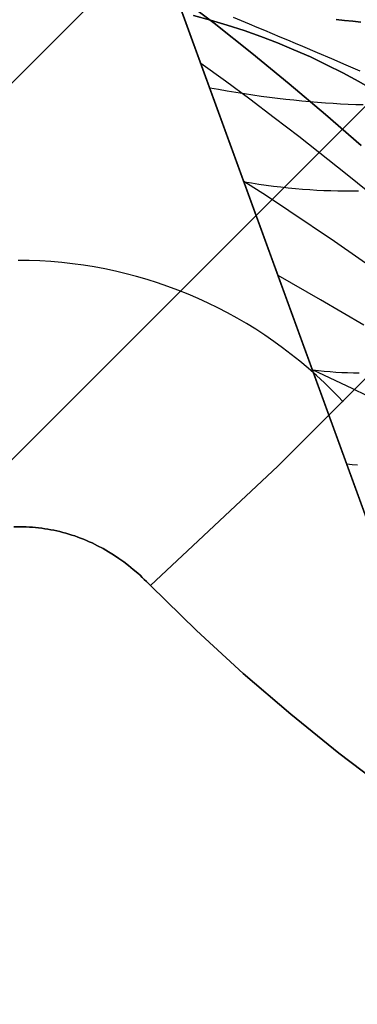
# Model space of a CAD drawing. Header units: millimetres. Extents: x -1030 to 192, y -442 to 180.
# Tile 110 of 256: x -1006.501 to -1005.55, y 166.151 to 168.923. Entities that reach past the tile are written whole.
import ezdxf

# ---------------------------------------------------------------- set-up
doc = ezdxf.new("R2010")
doc.units = ezdxf.units.MM
doc.header["$MEASUREMENT"] = 0
doc.layers.add('OVIDIO 120x60x72h', color=7, linetype='Continuous')

msp = doc.modelspace()

# ---------------------------------------------------------------- linework, layer by layer
at = {"layer": 'OVIDIO 120x60x72h', "extrusion": (-0.000231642, 0.999884, 0.015217)}
for points in [[(1007.8802, 752.9246), (996.9175, 32.8412)], [(996.9175, 32.8412), (1007.8802, 752.9246)], [(995.8571, 32.8573), (1006.8198, 752.9407)], [(1006.8198, 752.9407), (995.8571, 32.8573)]]:
    msp.add_lwpolyline(points, dxfattribs=at)
at = {"layer": 'OVIDIO 120x60x72h'}
for points in [[(-996.4287, 178.8393), (-1028.955, 146.313)], [(-1028.4247, 145.7827), (-995.8984, 178.3089)], [(-995.8984, 178.3089), (-1028.4247, 145.7827)], [(-1001.3785, 172.8289), (-1022.9446, 151.2627)], [(-1005.2906, 166.8774), (-1006.0616, 168.9957)], [(-1006.0616, 168.9957), (-1005.2906, 166.8774)]]:
    msp.add_lwpolyline(points, dxfattribs=at)
at = {"layer": 'OVIDIO 120x60x72h', "extrusion": (0.999884, -0.000231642, 0.015217)}
msp.add_lwpolyline([(178.2251, 50.7005), (167.2622, 770.7976)], dxfattribs=at)
at = {"layer": 'OVIDIO 120x60x72h', "extrusion": (0.999884, -0.000231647, 0.015199)}
for points in [[(167.0966, 770.7777), (178.0729, 50.6707)], [(178.0729, 50.6707), (167.0966, 770.7777)]]:
    msp.add_lwpolyline(points, dxfattribs=at)
at = {"layer": 'OVIDIO 120x60x72h', "extrusion": (1.52157e-08, 0, 1)}
for points in [[(-1006.0615, 168.9954), (-1006.179, 168.9941), (-1006.2507, 168.9912), (-1006.3226, 168.9865), (-1006.3946, 168.98), (-1006.4667, 168.9718), (-1006.5389, 168.9618), (-1006.6109, 168.95), (-1006.6829, 168.9364), (-1006.7547, 168.921), (-1006.8262, 168.9039), (-1006.8974, 168.8849), (-1006.9683, 168.8642), (-1007.0387, 168.8417), (-1007.1085, 168.8175), (-1007.1778, 168.7915), (-1007.2465, 168.7638), (-1007.3145, 168.7345), (-1007.3817, 168.7034), (-1007.448, 168.6708), (-1007.5135, 168.6365), (-1007.578, 168.6007), (-1007.6416, 168.5634), (-1007.7041, 168.5246), (-1007.7655, 168.4844), (-1007.8257, 168.4427), (-1007.8848, 168.3998), (-1007.9426, 168.3555), (-1007.9992, 168.31), (-1008.0544, 168.2634), (-1008.1083, 168.2156), (-1008.1608, 168.1667), (-1008.2119, 168.1168)], [(-1008.2119, 168.1168), (-1008.1608, 168.1667), (-1008.1083, 168.2156), (-1008.0544, 168.2634), (-1007.9992, 168.31), (-1007.9426, 168.3555), (-1007.8848, 168.3998), (-1007.8257, 168.4427), (-1007.7655, 168.4844), (-1007.7041, 168.5246), (-1007.6416, 168.5634), (-1007.578, 168.6007), (-1007.5135, 168.6365), (-1007.448, 168.6708), (-1007.3817, 168.7034), (-1007.3145, 168.7345), (-1007.2465, 168.7638), (-1007.1778, 168.7915), (-1007.1085, 168.8175), (-1007.0387, 168.8417), (-1006.9683, 168.8642), (-1006.8974, 168.8849), (-1006.8262, 168.9039), (-1006.7547, 168.921), (-1006.6829, 168.9364), (-1006.6109, 168.95), (-1006.5389, 168.9618), (-1006.4667, 168.9718), (-1006.3946, 168.98), (-1006.3226, 168.9865), (-1006.2507, 168.9912), (-1006.179, 168.9941), (-1006.1076, 168.9954), (-1006.0615, 168.9954)]]:
    msp.add_lwpolyline(points, dxfattribs=at)
at = {"layer": 'OVIDIO 120x60x72h', "extrusion": (0, 1.59187e-08, 1)}
for points in [[(-1006.0615, 168.9954), (-1005.2906, 166.8774)], [(-1005.2906, 166.8774), (-1006.0615, 168.9954)]]:
    msp.add_lwpolyline(points, dxfattribs=at)
at = {"layer": 'OVIDIO 120x60x72h', "extrusion": (-0.007608, -0.018372, 0.999802)}
msp.add_lwpolyline([(-993.8182, -213.7207), (-993.8182, -215.2206)], dxfattribs=at)
at = {"layer": 'OVIDIO 120x60x72h', "extrusion": (-0.015219, -0.015219, 0.999768)}
msp.add_lwpolyline([(-993.4734, 180.1212), (-994.5341, 179.0608)], dxfattribs=at)
at = {"layer": 'OVIDIO 120x60x72h', "extrusion": (0.26556, 0.881185, -0.391139)}
for points in [[(1011.6195, 644.4873), (965.2992, 584.369)], [(965.2992, 584.369), (1011.6195, 644.4873)]]:
    msp.add_lwpolyline(points, dxfattribs=at)
at = {"layer": 'OVIDIO 120x60x72h'}
for points in [[(-1005.5388, 168.5689, 755.5341), (-1005.6396, 168.656, 755.5497), (-1005.7422, 168.7426, 755.562), (-1005.8467, 168.8285, 755.571), (-1005.9531, 168.913, 755.5765), (-1006.0616, 168.9957, 755.5783)], [(-1006.0616, 168.9957, 755.5783), (-1005.9531, 168.913, 755.5765), (-1005.8467, 168.8285, 755.571), (-1005.7422, 168.7426, 755.562), (-1005.6396, 168.656, 755.5497), (-1005.5388, 168.5689, 755.5341)], [(-1006.0115, 168.9351, 755.5761), (-1005.9637, 168.9222, 755.5761), (-1005.9161, 168.9081, 755.5763), (-1005.8688, 168.8927, 755.5765), (-1005.8217, 168.876, 755.5768), (-1005.7749, 168.858, 755.5773), (-1005.7284, 168.8387, 755.5779), (-1005.6822, 168.8182, 755.5787), (-1005.6364, 168.7963, 755.5796), (-1005.591, 168.7733, 755.5807), (-1005.546, 168.749, 755.5818), (-1005.5016, 168.7236, 755.5829), (-1005.4577, 168.6971, 755.5841), (-1005.4144, 168.6695, 755.5853), (-1005.3718, 168.6409, 755.5865), (-1005.3299, 168.6113, 755.5877), (-1005.2887, 168.5807, 755.5888), (-1005.2483, 168.5491, 755.5898), (-1005.2088, 168.5167, 755.5906), (-1005.1702, 168.4834, 755.5913), (-1005.1325, 168.4493, 755.5919), (-1005.0959, 168.4144, 755.5922), (-1005.0603, 168.3788, 755.5924)], [(-1005.0603, 168.3788, 755.5924), (-1005.0959, 168.4144, 755.5922), (-1005.1325, 168.4493, 755.5919), (-1005.1702, 168.4834, 755.5913), (-1005.2088, 168.5167, 755.5906), (-1005.2483, 168.5491, 755.5898), (-1005.2887, 168.5807, 755.5888), (-1005.3299, 168.6113, 755.5877), (-1005.3718, 168.6409, 755.5865), (-1005.4144, 168.6695, 755.5853), (-1005.4577, 168.6971, 755.5841), (-1005.5016, 168.7236, 755.5829), (-1005.546, 168.749, 755.5818), (-1005.591, 168.7733, 755.5807), (-1005.6364, 168.7963, 755.5796), (-1005.6822, 168.8182, 755.5787), (-1005.7284, 168.8387, 755.5779), (-1005.7749, 168.858, 755.5773), (-1005.8217, 168.876, 755.5768), (-1005.8688, 168.8927, 755.5765), (-1005.9161, 168.9081, 755.5763), (-1005.9637, 168.9222, 755.5761), (-1006.0115, 168.9351, 755.5761)], [(-1005.5416, 168.7786, 756.2061), (-1005.5811, 168.7955, 756.2247), (-1005.6213, 168.8127, 756.2419), (-1005.662, 168.83, 756.2577), (-1005.7034, 168.8475, 756.272), (-1005.7244, 168.8564, 756.2786), (-1005.7455, 168.8653, 756.2848), (-1005.7669, 168.8742, 756.2906), (-1005.7884, 168.8832, 756.296), (-1005.81, 168.8923, 756.301), (-1005.8319, 168.9014, 756.3056), (-1005.8539, 168.9106, 756.3098), (-1005.8762, 168.9198, 756.3136), (-1005.8986, 168.9291, 756.3169)], [(-1005.5397, 168.9164, 756.9265), (-1005.5627, 168.9187, 756.9407), (-1005.586, 168.9213, 756.9542), (-1005.6095, 168.9239, 756.9671)], [(-1005.6095, 168.9239, 756.9671), (-1005.586, 168.9213, 756.9542), (-1005.5627, 168.9187, 756.9407), (-1005.5397, 168.9164, 756.9265)], [(-1005.4422, 168.3762, 755.5357), (-1005.5784, 168.4862, 755.5543), (-1005.715, 168.5943, 755.5676), (-1005.7836, 168.6472, 755.5723), (-1005.8523, 168.6991, 755.5756), (-1005.9211, 168.75, 755.5776), (-1005.9902, 168.7996, 755.5783)], [(-1005.5336, 168.683, 756.9628), (-1005.5545, 168.6837, 756.9742), (-1005.5756, 168.6846, 756.985), (-1005.5969, 168.6857, 756.9953), (-1005.6184, 168.687, 757.005), (-1005.64, 168.6884, 757.0142), (-1005.6619, 168.6901, 757.0228), (-1005.684, 168.6919, 757.0308), (-1005.7062, 168.6939, 757.0382), (-1005.7287, 168.6962, 757.045), (-1005.7514, 168.6986, 757.0512), (-1005.7743, 168.7013, 757.0568), (-1005.7974, 168.7042, 757.0618), (-1005.8207, 168.7073, 757.0661), (-1005.8442, 168.7106, 757.0698), (-1005.8679, 168.7141, 757.0728), (-1005.8919, 168.7179, 757.0752), (-1005.9161, 168.7219, 757.0769), (-1005.9405, 168.7262, 757.078), (-1005.9651, 168.7307, 757.0783)], [(-1005.4861, 168.2098, 755.5592), (-1005.6146, 168.2989, 755.5698), (-1005.7424, 168.3851, 755.5762), (-1005.8059, 168.4268, 755.5778), (-1005.8692, 168.4672, 755.5783)], [(-1005.5468, 168.4402, 757.01), (-1005.5661, 168.4401, 757.018), (-1005.5855, 168.4402, 757.0255), (-1005.605, 168.4405, 757.0326), (-1005.6246, 168.441, 757.0392), (-1005.6443, 168.4417, 757.0453), (-1005.6642, 168.4427, 757.0509), (-1005.6841, 168.4439, 757.056), (-1005.7042, 168.4454, 757.0606), (-1005.7243, 168.4471, 757.0647), (-1005.7446, 168.449, 757.0682), (-1005.765, 168.4512, 757.0713), (-1005.7855, 168.4536, 757.0738), (-1005.8062, 168.4563, 757.0758), (-1005.8269, 168.4592, 757.0772), (-1005.8478, 168.4625, 757.078), (-1005.8688, 168.4659, 757.0783)], [(-1005.0603, 168.3788, 755.5924), (-1005.1524, 168.2899, 755.5906), (-1005.4205, 168.0193, 755.5783), (-1005.774, 167.6657, 755.5783), (-1006.1324, 167.3297, 755.5721)], [(-1006.1324, 167.3297, 755.5721), (-1005.774, 167.6657, 755.5783), (-1005.4205, 168.0193, 755.5783), (-1005.1524, 168.2899, 755.5906), (-1005.0603, 168.3788, 755.5924)], [(-1005.5898, 167.8472, 755.5622), (-1005.6052, 167.8634, 755.5622), (-1005.6209, 167.8794, 755.5622), (-1005.6428, 167.9008, 755.5622), (-1005.6653, 167.9217, 755.5622), (-1005.6883, 167.942, 755.5622), (-1005.7118, 167.9617, 755.5622), (-1005.7358, 167.9808, 755.5623), (-1005.7602, 167.9994, 755.5623), (-1005.785, 168.0174, 755.5624), (-1005.8103, 168.0347, 755.5625), (-1005.8361, 168.0515, 755.5625), (-1005.8622, 168.0676, 755.5626), (-1005.8887, 168.083, 755.5627), (-1005.9155, 168.0978, 755.5629), (-1005.9427, 168.112, 755.563), (-1005.9703, 168.1254, 755.5631), (-1005.9982, 168.1382, 755.5632), (-1006.0264, 168.1503, 755.5634), (-1006.0549, 168.1617, 755.5635), (-1006.0836, 168.1723, 755.5637), (-1006.1126, 168.1823, 755.5639), (-1006.1419, 168.1915, 755.5641), (-1006.1713, 168.2001, 755.5643), (-1006.201, 168.2079, 755.5645), (-1006.2309, 168.2149, 755.5647), (-1006.2609, 168.2213, 755.5649), (-1006.291, 168.2269, 755.5651), (-1006.3213, 168.2318, 755.5653), (-1006.3517, 168.2359, 755.5656), (-1006.3822, 168.2393, 755.5658), (-1006.4128, 168.2419, 755.5661), (-1006.4434, 168.2438, 755.5663), (-1006.4741, 168.2449, 755.5666), (-1006.5048, 168.2453, 755.5669)], [(-1005.532, 168.0631, 755.5703), (-1005.6532, 168.1344, 755.5763), (-1005.7728, 168.2025, 755.5783)], [(-1005.4476, 167.8274, 755.5712), (-1005.563, 167.8834, 755.5765), (-1005.6765, 167.9377, 755.5783)], [(-1005.5445, 167.9283, 757.0685), (-1005.5609, 167.9284, 757.0708), (-1005.5772, 167.9287, 757.0727), (-1005.5937, 167.9293, 757.0744), (-1005.6101, 167.9302, 757.0758), (-1005.6265, 167.9313, 757.0769), (-1005.643, 167.9328, 757.0777), (-1005.6595, 167.9345, 757.0781), (-1005.676, 167.9364, 757.0783)], [(-1005.549, 167.6691, 757.0779), (-1005.5643, 167.6703, 757.0782), (-1005.5797, 167.6717, 757.0783)], [(-1006.1324, 167.3297, 755.5721), (-1006.138, 167.3357, 755.572), (-1006.1438, 167.3415, 755.5718), (-1006.1497, 167.3474, 755.5715), (-1006.1557, 167.3531, 755.5712), (-1006.1618, 167.3589, 755.5707), (-1006.1681, 167.3645, 755.5702), (-1006.1809, 167.3755, 755.569), (-1006.1941, 167.3862, 755.5676), (-1006.2077, 167.3966, 755.566), (-1006.2217, 167.4065, 755.5642), (-1006.2361, 167.4161, 755.5624), (-1006.2508, 167.4253, 755.5605), (-1006.2659, 167.4339, 755.5586), (-1006.2812, 167.4421, 755.5568), (-1006.2968, 167.4498, 755.555), (-1006.3048, 167.4535, 755.5542), (-1006.3127, 167.457, 755.5534), (-1006.3208, 167.4603, 755.5527), (-1006.3289, 167.4636, 755.552), (-1006.3371, 167.4666, 755.5514), (-1006.3453, 167.4696, 755.5508), (-1006.3536, 167.4723, 755.5503), (-1006.3619, 167.475, 755.5499), (-1006.3702, 167.4774, 755.5496), (-1006.3787, 167.4797, 755.5493), (-1006.3871, 167.4818, 755.5491), (-1006.3956, 167.4838, 755.549), (-1006.4041, 167.4856, 755.549), (-1006.4127, 167.4873, 755.549), (-1006.4213, 167.4888, 755.549), (-1006.4299, 167.4901, 755.5492), (-1006.4385, 167.4913, 755.5494), (-1006.4472, 167.4924, 755.5496), (-1006.4558, 167.4933, 755.5499), (-1006.4645, 167.494, 755.5502), (-1006.4732, 167.4946, 755.5506), (-1006.4819, 167.495, 755.5511), (-1006.4906, 167.4953, 755.5515), (-1006.4992, 167.4955, 755.552), (-1006.5166, 167.4953, 755.5531)], [(-1006.5166, 167.4953, 755.5531), (-1006.4992, 167.4955, 755.552), (-1006.4906, 167.4953, 755.5515), (-1006.4819, 167.495, 755.5511), (-1006.4732, 167.4946, 755.5506), (-1006.4645, 167.494, 755.5502), (-1006.4558, 167.4933, 755.5499), (-1006.4472, 167.4924, 755.5496), (-1006.4385, 167.4913, 755.5494), (-1006.4299, 167.4901, 755.5492), (-1006.4213, 167.4888, 755.549), (-1006.4127, 167.4873, 755.549), (-1006.4041, 167.4856, 755.549), (-1006.3956, 167.4838, 755.549), (-1006.3871, 167.4818, 755.5491), (-1006.3787, 167.4797, 755.5493), (-1006.3702, 167.4774, 755.5496), (-1006.3619, 167.475, 755.5499), (-1006.3536, 167.4723, 755.5503), (-1006.3453, 167.4696, 755.5508), (-1006.3371, 167.4666, 755.5514), (-1006.3289, 167.4636, 755.552), (-1006.3208, 167.4603, 755.5527), (-1006.3127, 167.457, 755.5534), (-1006.3048, 167.4535, 755.5542), (-1006.2968, 167.4498, 755.555), (-1006.2812, 167.4421, 755.5568), (-1006.2659, 167.4339, 755.5586), (-1006.2508, 167.4253, 755.5605), (-1006.2361, 167.4161, 755.5624), (-1006.2217, 167.4065, 755.5642), (-1006.2077, 167.3966, 755.566), (-1006.1941, 167.3862, 755.5676), (-1006.1809, 167.3755, 755.569), (-1006.1681, 167.3645, 755.5702), (-1006.1618, 167.3589, 755.5707), (-1006.1557, 167.3531, 755.5712), (-1006.1497, 167.3474, 755.5715), (-1006.1438, 167.3415, 755.5718), (-1006.138, 167.3357, 755.572), (-1006.1324, 167.3297, 755.5721)], [(-1004.4951, 166.1893, 755.5783), (-1004.6364, 166.2548, 755.5783), (-1004.777, 166.3253, 755.5782), (-1004.9167, 166.401, 755.5781), (-1005.0555, 166.4817, 755.5783), (-1005.1934, 166.5675, 755.5787), (-1005.3304, 166.6586, 755.5791), (-1005.4667, 166.7555, 755.5791), (-1005.6023, 166.8584, 755.5783), (-1005.7374, 166.9675, 755.5766), (-1005.8712, 167.0826, 755.5746), (-1006.0031, 167.2035, 755.5728), (-1006.1324, 167.3297, 755.5721)], [(-1006.1324, 167.3297, 755.5721), (-1006.0031, 167.2035, 755.5728), (-1005.8712, 167.0826, 755.5746), (-1005.7374, 166.9675, 755.5766), (-1005.6023, 166.8584, 755.5783), (-1005.4667, 166.7555, 755.5791), (-1005.3304, 166.6586, 755.5791), (-1005.1934, 166.5675, 755.5787), (-1005.0555, 166.4817, 755.5783), (-1004.9167, 166.401, 755.5781), (-1004.777, 166.3253, 755.5782), (-1004.6364, 166.2548, 755.5783), (-1004.4951, 166.1893, 755.5783)]]:
    msp.add_polyline3d(points, dxfattribs=at)

doc.saveas('drawing.dxf')
